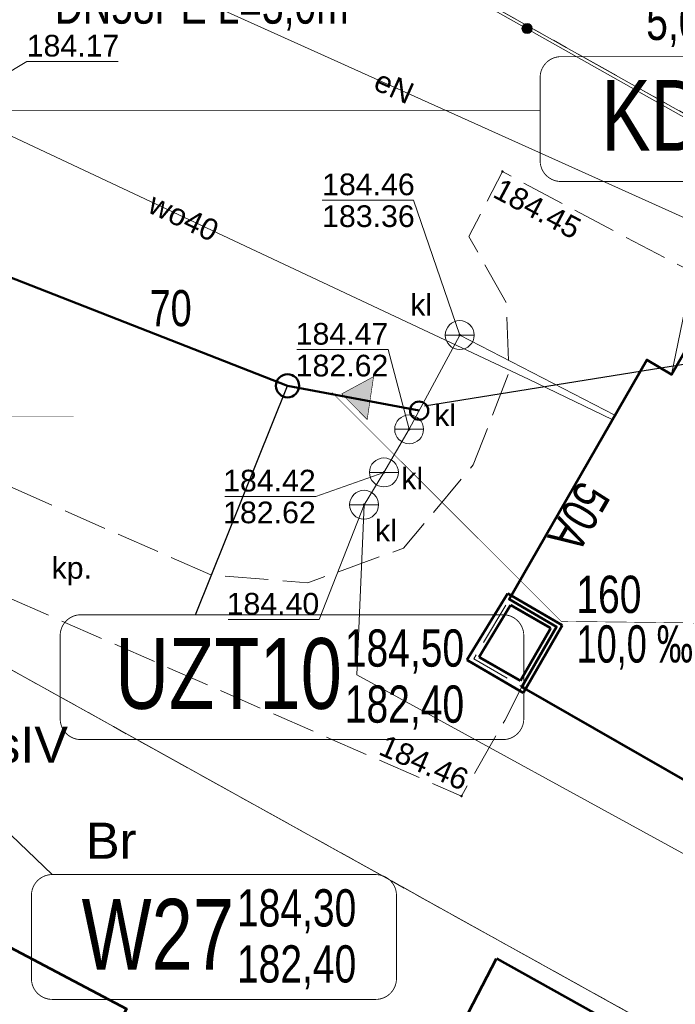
# Model space of a CAD drawing. Header units: metres. Extents: x 7482748 to 7484637, y 5684406 to 5687014.
# Tile 135 of 180: x 7483518 to 7483541, y 5686390 to 5686424. Entities that reach past the tile are written whole.
import ezdxf
from ezdxf.enums import TextEntityAlignment as Align
from ezdxf.lldxf.tags import DXFTag

# ---------------------------------------------------------------- set-up
doc = ezdxf.new("R2010")
doc.units = ezdxf.units.M
doc.header["$MEASUREMENT"] = 0
for name, pattern in [('KTJZ01_500', [2, 1.5, -0.5]), ('l217_500', [2, 1.5, -0.5]), ('l218_500', [1, 0.5, -0.5])]:
    doc.linetypes.add(name, pattern=pattern)
for name, color, linetype, lineweight in [('.k deszczowa', 200, 'Continuous', 50), ('.ks tłoczny', 104, 'Continuous', 50), ('_Dzialki', 7, 'Continuous', 0), ('_Dzialki_opis', 7, 'Continuous', 0), ('_Kontury', 7, 'Continuous', 0), ('_Kontury_opis', 7, 'Continuous', 0), ('_Uzytki', 7, 'Continuous', 0), ('_Uzytki_opis', 7, 'Continuous', 0), ('EGB_Adres', 7, 'Continuous', 0), ('EGB_Budynek', 7, 'Continuous', 0), ('EGB_ObiektTrwaleZwiazanyZBudynk', 7, 'Continuous', 0), ('GES__SUUS07_P', 7, 'Continuous', 13), ('KTOK05_01', 7, 'Continuous', 13), ('RTPW02_P', 7, 'Continuous', 0)]:
    doc.layers.add(name, color=color, linetype=linetype, lineweight=lineweight)
for name, color, linetype, lineweight, true_color in [('.przyłącza', 32, 'Continuous', 50, 0xbd5e00), ('GES__SUPE_pL', 1, 'Continuous', 13, 0xff0000), ('GES__SUPK_01_pL', 7, 'Continuous', 13, 0x803300), ('GES__SUPS01_05L', 7, 'Continuous', 13, 0x803300), ('GES__SUPS01_05P', 7, 'Continuous', 13, 0x803300), ('GES__SUPS01_08L', 5, 'Continuous', 13, 0x0000ff), ('GES__SUPW_01_pL', 5, 'Continuous', 13, 0x0000ff)]:
    doc.layers.add(name, color=color, linetype=linetype, lineweight=lineweight, true_color=true_color)
for name, color, linetype, lineweight, true_color, transparency in [('GES__SUPE_pT', 1, 'Continuous', 13, 0xff0000, 0.25), ('GES__SUPS01_05G', 7, 'Continuous', 13, 0x803300, 0.25), ('GES__SUPS01_08G', 5, 'Continuous', 13, 0x0000ff, 0.25), ('GES__SUPW_01_pT', 5, 'Continuous', 13, 0x0000ff, 0.25)]:
    doc.layers.add(name, color=color, linetype=linetype, lineweight=lineweight, true_color=true_color, transparency=transparency)
for name, color, linetype, lineweight, transparency in [('GES__SUUS_ET_05T', 7, 'Continuous', 13, 0.25), ('KTPL01_O', 7, 'KTJZ01_500', 13, 0.5), ('KTPL01_T', 7, 'Continuous', 13, 0.25), ('RTPW02_G', 7, 'Continuous', 13, 0.25)]:
    doc.layers.add(name, color=color, linetype=linetype, lineweight=lineweight, transparency=transparency)
doc.layers.add('IS_kanalizacja_sanitarna', color=7, linetype='SOLID', true_color=0x000000)
doc.layers.add('IS_Opisy_działek_Net', color=7, linetype='SOLID', true_color=0x000000)
doc.layers.add('IS_Węzeł_sieci_kanalizacyjnej_-_opisy', color=7, linetype='Continuous')
doc.styles.get("Standard").update_dxf_attribs({"font": 'simplex.shx', "width": 0.75})
doc.styles.add('STYL_ARIAL', font='simplex.shx', dxfattribs={"width": 0.75, "oblique": 0.1})
doc.styles.add('Style-Arial', font='arial.ttf')
tags = doc.linetypes.add('SOLID', pattern=[10, 10, 0]).pattern_tags.tags
tags[6:7] = [DXFTag(74, 4), DXFTag(75, 0), DXFTag(340, '0'), DXFTag(46, 0.0), DXFTag(50, 0.0), DXFTag(44, 0.0), DXFTag(45, 0.0)]
tags[4:5] = [DXFTag(74, 4), DXFTag(75, 0), DXFTag(340, '0'), DXFTag(46, 0.0), DXFTag(50, 0.0), DXFTag(44, 0.0), DXFTag(45, 0.0)]

# ---------------------------------------------------------------- blocks, each defined once
blk = doc.blocks.new('SUPS01_1')
at = {"layer": 'GES__SUPS01_05P', "linetype": 'Continuous', "lineweight": 13}
h = blk.add_hatch(color=256, dxfattribs=at)
edge = h.paths.add_edge_path()
edge.add_arc((0, 0), 0.045, 0, 360)
blk = doc.blocks.new('SUUS07')
at = {"layer": 'GES__SUUS07_P', "linetype": 'Continuous', "lineweight": 13}
blk.add_line((-0.5, 0), (0.5, 0), dxfattribs=at)
blk.add_circle((0, 0), 0.5, dxfattribs=at)
blk = doc.blocks.new('RTPW01_3')
at = {"layer": 'RTPW02_P', "linetype": 'Continuous', "lineweight": 0}
h = blk.add_hatch(color=256, dxfattribs=at)
edge = h.paths.add_edge_path()
edge.add_arc((0, 0), 0.045, 0, 360)

msp = doc.modelspace()

# ---------------------------------------------------------------- hatches: boundary and pattern name
at = {"layer": 'IS_kanalizacja_sanitarna', "linetype": 'Continuous', "ltscale": 0.01}
msp.add_hatch(color=256, dxfattribs=at).paths.add_polyline_path([(7483529.40063, 5686411.51695), (7483530.27953, 5686410.62811), (7483530.50001, 5686412.11181)])
at = {"layer": 'KTOK05_01', "linetype": 'Continuous', "lineweight": 13}
h = msp.add_hatch(color=256, dxfattribs=at)
edge = h.paths.add_edge_path()
edge.add_arc((7483535.8053, 5686424.16222), 0.175, 0, 360)

# ---------------------------------------------------------------- linework, layer by layer
at = {"layer": '.ks tłoczny', "linetype": 'Continuous'}
msp.add_lwpolyline([(7483527.52279, 5686411.79661), (7483506.80338, 5686419.9052)], dxfattribs=at)
msp.add_circle((7483527.52279, 5686411.79661), 0.4, dxfattribs=at)
at = {"layer": '.przyłącza', "linetype": 'Continuous'}
msp.add_lwpolyline([(7483527.52279, 5686411.79661), (7483532.07722, 5686410.93682)], dxfattribs=at)
msp.add_ellipse((7483532.07722, 5686410.93682), major_axis=(0.315, 0), ratio=1, dxfattribs=at)
at = {"layer": '_Dzialki', "color": 96, "linetype": 'Continuous', "true_color": 0x008000, "flags": 128}
for points in [[(7483565.67, 5686407.51), (7483514.92, 5686435.98)], [(7483569.09, 5686373.57), (7483505.77, 5686408.74)]]:
    msp.add_lwpolyline(points, dxfattribs=at)
at = {"layer": '_Kontury', "color": 96, "linetype": 'l217_500', "true_color": 0x008000, "flags": 128}
for points in [[(7483514.92, 5686435.98), (7483557, 5686412.38)], [(7483543.3, 5686387.9), (7483505.77, 5686408.74)]]:
    msp.add_lwpolyline(points, dxfattribs=at)
at = {"layer": '_Uzytki', "color": 96, "linetype": 'l218_500', "true_color": 0x008000, "flags": 128}
for points in [[(7483514.92, 5686435.98), (7483557, 5686412.38)], [(7483505.77, 5686408.74), (7483543.3, 5686387.9)]]:
    msp.add_lwpolyline(points, dxfattribs=at)
at = {"layer": 'EGB_Budynek', "color": 7, "linetype": 'Continuous', "lineweight": 53, "flags": 128}
for points in [[(7483550, 5686410.92), (7483542.31, 5686397.55), (7483535.63, 5686401.38), (7483536.83, 5686403.46), (7483535.19, 5686404.41), (7483539.95, 5686412.69), (7483540.81, 5686412.19), (7483542.55, 5686415.21), (7483550, 5686410.92)], [(7483515.07, 5686393.87), (7483521.95, 5686390.24), (7483517.21, 5686381.53), (7483507.69, 5686386.46), (7483508.8, 5686388.58), (7483503.65, 5686391.3), (7483506.05, 5686395.99), (7483514, 5686391.79), (7483515.07, 5686393.87)], [(7483534.75, 5686391.98), (7483547.05, 5686385.12), (7483544.65, 5686380.72), (7483532.49, 5686387.62), (7483534.75, 5686391.98)]]:
    msp.add_lwpolyline(points, dxfattribs=at)
at = {"layer": 'EGB_ObiektTrwaleZwiazanyZBudynk', "color": 7, "const_width": 0.09, "flags": 128}
for points in [[(7483533.73, 5686402.31), (7483535.14, 5686404.61)], [(7483535.14, 5686404.61), (7483537.03, 5686403.51)], [(7483534.15, 5686402.41), (7483535.24, 5686404.21)], [(7483535.24, 5686404.21), (7483536.63, 5686403.41)], [(7483537.03, 5686403.51), (7483535.68, 5686401.17)], [(7483536.63, 5686403.41), (7483535.58, 5686401.59)], [(7483535.68, 5686401.17), (7483533.73, 5686402.31)], [(7483535.58, 5686401.59), (7483534.15, 5686402.41)]]:
    msp.add_lwpolyline(points, dxfattribs=at)
at = {"layer": 'GES__SUPE_pL', "linetype": 'Continuous', "lineweight": 13, "flags": 128}
msp.add_lwpolyline([(7483519.89, 5686429.81), (7483522.22, 5686426.19), (7483541.87, 5686417.33), (7483540.81, 5686412.19)], dxfattribs=at)
at = {"layer": 'GES__SUPK_01_pL', "linetype": 'Continuous', "lineweight": 13, "flags": 128}
msp.add_lwpolyline([(7483538.85, 5686410.78), (7483533.48, 5686413.55), (7483531.73, 5686410.29), (7483530.86, 5686408.8), (7483530.17, 5686407.68), (7483529.92, 5686401.79), (7483566.56, 5686381.73)], dxfattribs=at)
at = {"layer": 'GES__SUPS01_05L', "linetype": 'Continuous', "lineweight": 13, "flags": 128}
for points in [[(7483533.48, 5686413.55), (7483531.88, 5686418.22), (7483528.72, 5686418.22)], [(7483531.73, 5686410.29), (7483531.01, 5686413.05), (7483527.85, 5686413.05)], [(7483530.86, 5686408.8), (7483528.5, 5686407.97), (7483525.35, 5686407.97)], [(7483530.17, 5686407.68), (7483528.62, 5686403.71), (7483525.47, 5686403.71)]]:
    msp.add_lwpolyline(points, dxfattribs=at)
at = {"layer": 'GES__SUPS01_08L', "linetype": 'Continuous', "lineweight": 13, "flags": 128}
msp.add_lwpolyline([(7483515.85, 5686421.43), (7483518.5, 5686423.02), (7483521.66, 5686423.02)], dxfattribs=at)
at = {"layer": 'GES__SUPW_01_pL', "linetype": 'Continuous', "lineweight": 13, "flags": 128}
msp.add_lwpolyline([(7483515.85, 5686421.43), (7483535.86, 5686412.02), (7483538.76, 5686410.63)], dxfattribs=at)
at = {"layer": 'IS_kanalizacja_sanitarna', "linetype": 'Continuous', "ltscale": 0.01, "const_width": 0.02}
msp.add_lwpolyline([(7483529.40063, 5686411.51695), (7483530.27953, 5686410.62811), (7483530.50001, 5686412.11181), (7483529.40063, 5686411.51695)], dxfattribs=at)
at = {"layer": 'IS_Opisy_działek_Net', "linetype": 'Continuous', "ltscale": 0.01, "const_width": 0.02}
for points in [[(7483505.54391, 5686416.2194), (7483511.08151, 5686410.7342), (7483520.12151, 5686410.7342)], [(7483529.056, 5686411.56816), (7483536.99425, 5686403.6444), (7483549.0113, 5686403.5076)]]:
    msp.add_lwpolyline(points, dxfattribs=at)
at = {"layer": 'IS_Węzeł_sieci_kanalizacyjnej_-_opisy', "color": 200, "linetype": 'SOLID', "ltscale": 0.01, "const_width": 0.03}
msp.add_lwpolyline([(7483536.9825, 5686418.86516), (7483549.6925, 5686418.86516, 0.414214), (7483550.4125, 5686419.58516), (7483550.4125, 5686422.46516, 0.414214), (7483549.6925, 5686423.18516), (7483536.9825, 5686423.18516, 0.414214), (7483536.2625, 5686422.46516), (7483536.2625, 5686419.58516, 0.414214), (7483536.9825, 5686418.86516)], format="xyb", dxfattribs=at)
msp.add_lwpolyline([(7483536.2625, 5686421.32726), (7483508.8716, 5686421.32726)], dxfattribs=at)
at = {"layer": 'IS_Węzeł_sieci_kanalizacyjnej_-_opisy', "color": 18, "linetype": 'SOLID', "ltscale": 0.01, "true_color": 0x000000}
for points in [[(7483549.90822, 5686413.92671), (7483532.26762, 5686411.09091)], [(7483524.34309, 5686403.8741), (7483527.52279, 5686411.796)], [(7483519.38269, 5686394.88372), (7483503.46809, 5686410.14562)]]:
    msp.add_lwpolyline(points, dxfattribs=at)
at = {"layer": 'IS_Węzeł_sieci_kanalizacyjnej_-_opisy', "color": 18, "linetype": 'SOLID', "ltscale": 0.01, "true_color": 0x000000, "const_width": 0.03}
for points in [[(7483520.37699, 5686399.5541), (7483534.97699, 5686399.5541, 0.414214), (7483535.69699, 5686400.2741), (7483535.69699, 5686403.1541, 0.414214), (7483534.97699, 5686403.8741), (7483520.37699, 5686403.8741, 0.414214), (7483519.65699, 5686403.1541), (7483519.65699, 5686400.2741, 0.414214), (7483520.37699, 5686399.5541)], [(7483519.38269, 5686390.56372), (7483530.57269, 5686390.56372, 0.414214), (7483531.29269, 5686391.28372), (7483531.29269, 5686394.16372, 0.414214), (7483530.57269, 5686394.88372), (7483519.38269, 5686394.88372, 0.414214), (7483518.66269, 5686394.16372), (7483518.66269, 5686391.28372, 0.414214), (7483519.38269, 5686390.56372)]]:
    msp.add_lwpolyline(points, format="xyb", dxfattribs=at)
at = {"layer": 'KTOK05_01', "linetype": 'Continuous', "lineweight": 13, "flags": 128}
msp.add_lwpolyline([(7483516.21, 5686435.22), (7483529.82, 5686427.54), (7483565.58, 5686407.36)], dxfattribs=at)
at = {"layer": 'KTOK05_01', "linetype": 'Continuous', "lineweight": 13}
msp.add_circle((7483535.81, 5686424.16), 0.175, dxfattribs=at)
at = {"layer": 'KTPL01_O', "linetype": 'KTJZ01_500', "lineweight": 13, "flags": 128}
msp.add_lwpolyline([(7483508.49, 5686407.29), (7483510.88, 5686412.47), (7483515.46, 5686409.39), (7483524.87, 5686405.25), (7483528.23, 5686404.98), (7483531.54, 5686406.18), (7483533.95, 5686409.06), (7483535.19, 5686412.26), (7483535.09, 5686414.68), (7483533.8, 5686416.96), (7483534.96, 5686419.21), (7483539.14, 5686416.98), (7483542.55, 5686415.21), (7483540.81, 5686412.19), (7483539.95, 5686412.69), (7483535.19, 5686404.41), (7483533.97, 5686402.35), (7483535.63, 5686401.38), (7483535.04, 5686400.22), (7483533.54, 5686397.6), (7483512.96, 5686406.61), (7483509.09, 5686407.69), (7483508.49, 5686407.29)], close=True, dxfattribs=at)

# ---------------------------------------------------------------- block references
at = {"layer": 'GES__SUPS01_05P', "linetype": 'Continuous', "lineweight": 13}
for p in [(7483533.48, 5686413.55), (7483531.73, 5686410.29), (7483530.86, 5686408.8), (7483530.17, 5686407.68)]:
    msp.add_blockref('SUPS01_1', p, dxfattribs=at)
at = {"layer": 'GES__SUUS07_P', "linetype": 'Continuous', "lineweight": 13}
for p in [(7483533.48, 5686413.55), (7483531.73, 5686410.29), (7483530.86, 5686408.8), (7483530.17, 5686407.68)]:
    msp.add_blockref('SUUS07', p, dxfattribs=at)
at = {"layer": 'RTPW02_P', "linetype": 'Continuous', "lineweight": 0}
for p in [(7483534.96, 5686419.21), (7483533.54, 5686397.6)]:
    msp.add_blockref('RTPW01_3', p, dxfattribs=at)

# ---------------------------------------------------------------- texts
at = {"layer": '.k deszczowa', "linetype": 'Continuous'}
for s, insert, char_height, attachment_point in [('{\\fArial|b0|i0|c238|p34;5,0 ‰}', (7483539.93238, 5686425.0504), 1.2888, 1), ('\\fArial|b0|i0;KD18', (7483544.7925, 5686419.89356), 2.448, 9)]:
    msp.add_mtext(s, dxfattribs=dict(at, insert=insert, char_height=char_height, attachment_point=attachment_point))
at = {"layer": '_Dzialki_opis', "color": 96, "true_color": 0x008000, "insert": (7483522.75, 5686413.84), "char_height": 1.25, "attachment_point": 7, "line_spacing_factor": 0.6, "style": 'STYL_ARIAL'}
msp.add_mtext('\\fArial|b0|i0|c238238|p39;70', dxfattribs=at)
at = {"layer": '_Kontury_opis', "color": 96, "linetype": 'Continuous', "lineweight": 13, "true_color": 0x008000, "style": 'Style-Arial'}
msp.add_text('PsIV', height=1.25, dxfattribs=at).set_placement((7483516.24, 5686398.75))
at = {"layer": '_Uzytki_opis', "color": 96, "linetype": 'Continuous', "lineweight": 13, "true_color": 0x008000, "style": 'Style-Arial'}
msp.add_text('Br', height=1.25, dxfattribs=at).set_placement((7483520.55, 5686395.43))
at = {"layer": 'EGB_Adres', "insert": (7483537.05, 5686407.57), "char_height": 1.25, "attachment_point": 8, "rotation": 240.113473, "line_spacing_factor": 0.6, "style": 'STYL_ARIAL'}
msp.add_mtext('\\fArial|b0|i0|c238238|p39;50A', dxfattribs=at)
at = {"layer": 'GES__SUPE_pT', "linetype": 'Continuous', "lineweight": 13, "style": 'Style-Arial'}
msp.add_text('eN', height=0.75, rotation=335.73, dxfattribs=at).set_placement((7483531.21, 5686422.14), align=Align.MIDDLE_CENTER)
at = {"layer": 'GES__SUPS01_05G', "linetype": 'Continuous', "lineweight": 13, "style": 'Style-Arial'}
for s, p in [('184.46', (7483528.72, 5686418.39)), ('183.36', (7483528.72, 5686417.29))]:
    msp.add_text(s, height=0.75, dxfattribs=at).set_placement(p)
for s, p in [('184.47', (7483531.01, 5686413.22)), ('182.62', (7483531.01, 5686412.12)), ('184.42', (7483528.5, 5686408.14)), ('182.62', (7483528.5, 5686407.04)), ('184.40', (7483528.62, 5686403.88))]:
    msp.add_text(s, height=0.75, dxfattribs=at).set_placement(p, align=Align.RIGHT)
at = {"layer": 'GES__SUPS01_08G', "linetype": 'Continuous', "lineweight": 13, "style": 'Style-Arial'}
msp.add_text('184.17', height=0.75, dxfattribs=at).set_placement((7483518.5, 5686423.19))
at = {"layer": 'GES__SUPW_01_pT', "linetype": 'Continuous', "lineweight": 13, "style": 'Style-Arial'}
msp.add_text('wo40', height=0.75, rotation=334.81, dxfattribs=at).set_placement((7483523.93, 5686417.63), align=Align.MIDDLE_CENTER)
at = {"layer": 'GES__SUUS_ET_05T', "linetype": 'Continuous', "lineweight": 13, "style": 'Style-Arial'}
for p in [(7483531.77, 5686414.22), (7483532.6, 5686410.4), (7483531.46, 5686408.21), (7483530.55, 5686406.41)]:
    msp.add_text('kl', height=0.75, dxfattribs=at).set_placement(p)
at = {"layer": 'IS_Opisy_działek_Net', "linetype": 'Continuous', "ltscale": 0.01, "char_height": 1.2888}
for s, insert, attachment_point in [('{\\fArial|b0|i0|c238|p34;rura osłonowa dzielona\\PDN58PE L=3,0m}', (7483519.46987, 5686424.08702), 7), ('\\fArial|b0|i0;', (7483520.07151, 5686411.0078), 7), ('\\fArial|b0|i0;', (7483519.72151, 5686410.5974), 1), ('\\fArial|b0|i0;', (7483520.13151, 5686410.0078), 7), ('\\fArial|b0|i0;', (7483520.13151, 5686410.0078), 7), ('\\fArial|b0|i0;160', (7483537.51533, 5686403.918), 7), ('\\fArial|b0|i0;10,0 ‰', (7483537.51533, 5686403.5076), 1)]:
    msp.add_mtext(s, dxfattribs=dict(at, insert=insert, attachment_point=attachment_point))
at = {"layer": 'IS_Opisy_działek_Net', "linetype": 'Continuous', "ltscale": 0.01, "char_height": 1.2888, "rotation": 338.6}
for insert, attachment_point in [((7483519.3068, 5686415.4862), 7), ((7483519.3068, 5686415.4862), 7), ((7483520.48724, 5686414.00364), 1), ((7483520.48724, 5686414.00364), 1)]:
    msp.add_mtext('\\fArial|b0|i0;', dxfattribs=dict(at, insert=insert, attachment_point=attachment_point))
at = {"layer": 'IS_Węzeł_sieci_kanalizacyjnej_-_opisy', "color": 18, "linetype": 'SOLID', "ltscale": 0.01, "true_color": 0x000000}
for s, insert, char_height, attachment_point in [('\\fArial|b0|i0;184,50', (7483529.50429, 5686401.8377), 1.2888, 7), ('\\fArial|b0|i0;UZT10', (7483529.40429, 5686400.5825), 2.448, 9), ('\\fArial|b0|i0;182,40', (7483529.50429, 5686401.4273), 1.2888, 1), ('\\fArial|b0|i0;W27', (7483525.67269, 5686391.59212), 2.448, 9), ('\\fArial|b0|i0;184,30', (7483525.77269, 5686392.84732), 1.2888, 7), ('\\fArial|b0|i0;182,40', (7483525.77269, 5686392.43692), 1.2888, 1), ('\\fArial|b0|i0;182,40', (7483525.77269, 5686392.43692), 1.2888, 1)]:
    msp.add_mtext(s, dxfattribs=dict(at, insert=insert, char_height=char_height, attachment_point=attachment_point))
at = {"layer": 'KTPL01_T', "linetype": 'Continuous', "lineweight": 13, "style": 'Style-Arial'}
msp.add_text('kp.', height=0.75, dxfattribs=at).set_placement((7483519.36, 5686405.12))
at = {"layer": 'RTPW02_G', "linetype": 'Continuous', "lineweight": 13, "style": 'Style-Arial'}
for s, rotation, p in [('184.45', 331.92, (7483534.58, 5686418.35)), ('184.46', 336.36, (7483530.63, 5686399.06))]:
    msp.add_text(s, height=0.75, rotation=rotation, dxfattribs=at).set_placement(p)

doc.saveas('drawing.dxf')
